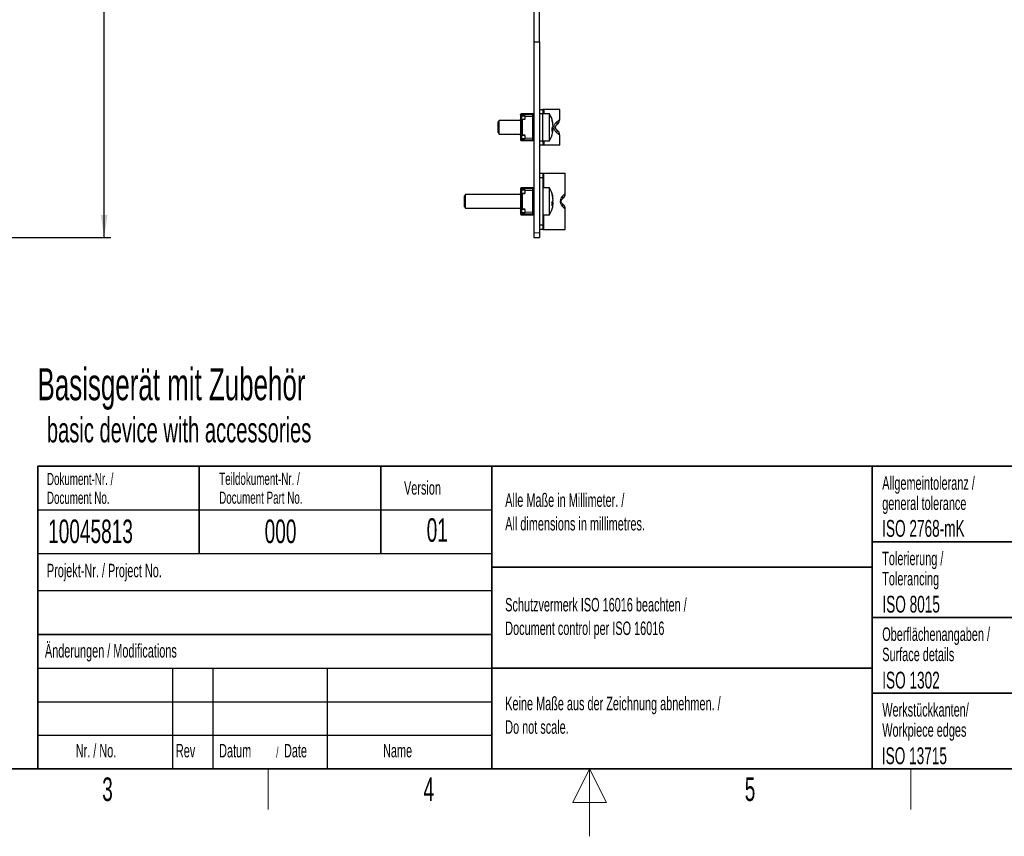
# Paper-space layout 'Blatt3' of a CAD drawing. Header units: millimetres. Extents: x 5 to 418, y 2 to 292.
# Tile 2 of 53: x 132 to 279, y 2 to 123. Entities that reach past the tile are written whole.
import ezdxf

# ---------------------------------------------------------------- set-up
doc = ezdxf.new("R2010")
doc.units = ezdxf.units.MM
doc.layers.add('SLD-0', color=7, linetype='Continuous')
doc.styles.add('SLDTEXTSTYLE0', font='TXT', dxfattribs={"width": 0.605})
doc.dimstyles.new('SLDDIMSTYLE0', dxfattribs={"dimtxt": 4.10931, "dimasz": 3.302, "dimexe": 0, "dimexo": 0.0625, "dimgap": 1.027327, "dimtad": 1, "dimlfac": 3, "dimrnd": 1e-09, "dimzin": 12, "dimdsep": 46, "dimtxsty": 'SLDTEXTSTYLE0', "dimsah": 1, "dimcen": 0.09, "dimadec": 0, "dimazin": 3, "dimtfac": 1, "dimtofl": 0, "dimtmove": 0, "dimatfit": 3, "dimfxl": 1, "dimfrac": 2, "dimtolj": 1, "dimtzin": 12, "dimarcsym": 0})

# ---------------------------------------------------------------- blocks, each defined once
blk = doc.blocks.new('SW_NOTE_0_37')
at = {"layer": 'SLD-0', "color": 0, "attachment_point": 1, "style": 'SLDTEXTSTYLE0'}
for s, insert, char_height in [('Basisgerät mit Zubehör', (0, 6.14), 4.7625), ('basic device with accessories', (1.39, -1.18), 3.7042)]:
    blk.add_mtext(s, dxfattribs=dict(at, insert=insert, char_height=char_height))
blk = doc.blocks.new('SW_NOTE_0_40')
at = {"layer": 'SLD-0', "color": 0, "attachment_point": 1, "style": 'SLDTEXTSTYLE0'}
for s, insert, char_height in [('Datum', (0, 2.58), 2), ('/', (8.48, 2.08), 1.5), ('Date', (9.64, 2.58), 2)]:
    blk.add_mtext(s, dxfattribs=dict(at, insert=insert, char_height=char_height))
blk = doc.blocks.new('SW_NOTE_0_41')
at = {"layer": 'SLD-0', "color": 0, "char_height": 2, "attachment_point": 1, "style": 'SLDTEXTSTYLE0'}
for s, insert in [('Alle Maße in Millimeter. /', (0, 2.58)), ('All dimensions in millimetres.', (0, -0.92))]:
    blk.add_mtext(s, dxfattribs=dict(at, insert=insert))
blk = doc.blocks.new('SW_NOTE_0_42')
at = {"layer": 'SLD-0', "color": 0, "char_height": 1.8, "attachment_point": 1, "style": 'SLDTEXTSTYLE0'}
for s, insert in [('Teildokument-Nr. /', (0, 2.32)), ('Document Part No.', (0, -0.48))]:
    blk.add_mtext(s, dxfattribs=dict(at, insert=insert))
blk = doc.blocks.new('SW_NOTE_0_43')
at = {"layer": 'SLD-0', "color": 0, "char_height": 1.8, "attachment_point": 1, "style": 'SLDTEXTSTYLE0'}
for s, insert in [('Dokument-Nr. /', (0, 2.32)), ('Document No.', (0, -0.48))]:
    blk.add_mtext(s, dxfattribs=dict(at, insert=insert))
blk = doc.blocks.new('SW_NOTE_0_44')
at = {"layer": 'SLD-0', "color": 0, "char_height": 2, "attachment_point": 1, "style": 'SLDTEXTSTYLE0'}
for s, insert in [('Keine Maße aus der Zeichnung abnehmen. /', (0, 2.58)), ('Do not scale.', (0, -0.92))]:
    blk.add_mtext(s, dxfattribs=dict(at, insert=insert))
blk = doc.blocks.new('SW_NOTE_0_45')
at = {"layer": 'SLD-0', "color": 0, "char_height": 2, "attachment_point": 1, "style": 'SLDTEXTSTYLE0'}
for s, insert in [('Schutzvermerk ISO 16016 beachten /', (0, 2.58)), ('Document control per ISO 16016', (0, -0.92))]:
    blk.add_mtext(s, dxfattribs=dict(at, insert=insert))
blk = doc.blocks.new('SW_NOTE_0_46')
at = {"layer": 'SLD-0', "color": 0, "char_height": 2, "attachment_point": 1, "style": 'SLDTEXTSTYLE0'}
for s, insert in [('Werkstückkanten/', (0, 2.58)), ('Workpiece edges', (0, -0.42))]:
    blk.add_mtext(s, dxfattribs=dict(at, insert=insert))
blk = doc.blocks.new('SW_NOTE_0_47')
at = {"layer": 'SLD-0', "color": 0, "char_height": 2, "attachment_point": 1, "style": 'SLDTEXTSTYLE0'}
for s, insert in [('Oberflächenangaben /', (0, 2.58)), ('Surface details', (0, -0.42))]:
    blk.add_mtext(s, dxfattribs=dict(at, insert=insert))
blk = doc.blocks.new('SW_NOTE_0_48')
at = {"layer": 'SLD-0', "color": 0, "char_height": 2, "attachment_point": 1, "style": 'SLDTEXTSTYLE0'}
for s, insert in [('Tolerierung /', (0, 2.58)), ('Tolerancing', (0, -0.42))]:
    blk.add_mtext(s, dxfattribs=dict(at, insert=insert))
blk = doc.blocks.new('SW_NOTE_0_49')
at = {"layer": 'SLD-0', "color": 0, "char_height": 2, "attachment_point": 1, "style": 'SLDTEXTSTYLE0'}
for s, insert in [('Allgemeintoleranz /', (0, 2.58)), ('general tolerance', (0, -0.42))]:
    blk.add_mtext(s, dxfattribs=dict(at, insert=insert))
blk = doc.blocks.new('_D_13')
at = {"layer": 'SLD-0', "color": 7}
for p, q in [((123.35, 250.88), (145.86, 250.88)), ((144.86, 90.98), (144.86, 250.88)), ((116.51, 90.98), (145.86, 90.98))]:
    blk.add_line(p, q, dxfattribs=at)
for centre, start, end in [((141.71, 171.68), 63.4349, 116.5651), ((141.71, 170.19), 243.4349, 296.5651)]:
    blk.add_arc(centre, 7.06, start, end, dxfattribs=at)
for points in [[(144.86, 250.88), (144.36, 247.58), (145.37, 247.58)], [(144.86, 90.98), (145.37, 94.29), (144.36, 94.29)]]:
    blk.add_solid(points, dxfattribs=at)
at = {"layer": 'SLD-0', "color": 7, "insert": (139.41, 163.88), "char_height": 4.233, "attachment_point": 1, "rotation": 90, "style": 'SLDTEXTSTYLE0'}
blk.add_mtext('479,7', dxfattribs=at)

psp = doc.layouts.new('Blatt3')

# ---------------------------------------------------------------- linework, layer by layer
at = {"color": 7, "linetype": 'Continuous', "lineweight": 25}
for p, q in [((208.734, 124.6177), (208.734, 120.0177)), ((209.5674, 120.0177), (209.5674, 124.6177)), ((208.734, 120.0177), (208.734, 91.651)), ((208.734, 120.0177), (209.5674, 120.0177)), ((209.5674, 120.0177), (209.5674, 91.651)), ((209.5674, 110.001), (210.0674, 110.001)), ((210.0674, 110.001), (210.0674, 109.3344)), ((210.2674, 110.001), (210.0674, 110.001)), ((212.5674, 110.001), (210.2674, 110.001)), ((212.5674, 108.4843), (212.5674, 110.001)), ((203.5453, 108.3344), (203.4007, 108.1299)), ((206.734, 108.3344), (203.5453, 108.3344)), ((203.5453, 108.2758), (203.5453, 108.3344)), ((206.734, 109.1952), (206.7346, 109.2094)), ((206.734, 109.1952), (206.734, 109.0444)), ((206.734, 109.0444), (206.734, 108.4328)), ((206.9257, 109.0444), (206.734, 109.0444)), ((206.734, 108.4328), (206.734, 107.9604)), ((206.848, 109.3677), (208.659, 109.3677)), ((206.884, 109.1952), (206.8868, 109.2094)), ((206.884, 109.1952), (206.884, 109.0444)), ((206.884, 108.4328), (206.884, 107.9604)), ((207.059, 108.3344), (206.884, 108.3344)), ((206.9219, 109.2327), (208.5469, 109.2187)), ((206.9257, 109.0444), (207.4007, 109.0444)), ((206.9257, 108.5325), (207.4007, 108.5325)), ((207.4007, 108.4718), (206.9257, 108.4718)), ((207.059, 109.0444), (207.059, 109.2315)), ((207.059, 106.1969), (207.059, 108.4718)), ((207.4007, 109.0444), (207.4007, 108.5325)), ((207.4007, 108.4718), (207.4007, 108.5325)), ((208.734, 109.2139), (208.5649, 109.2139)), ((208.5649, 109.2139), (208.584, 109.1812)), ((208.584, 109.1812), (208.584, 109.1131)), ((208.584, 108.9344), (208.584, 109.1131)), ((208.584, 105.7344), (208.584, 108.9344)), ((208.734, 108.3344), (208.584, 108.3344)), ((210.0674, 109.3344), (209.5674, 109.3344)), ((211.0648, 109.3344), (210.0674, 109.3344)), ((210.0674, 105.3344), (210.0674, 109.3344)), ((211.0648, 109.2171), (211.0648, 109.3344)), ((211.0648, 105.3344), (211.0648, 109.2171)), ((203.4007, 108.0832), (203.4007, 108.1299)), ((203.4007, 106.5389), (203.4007, 108.0832)), ((203.5453, 106.3344), (203.5453, 108.2758)), ((206.734, 107.9604), (206.734, 107.8234)), ((206.734, 107.8234), (206.734, 106.8453)), ((206.734, 106.8453), (206.734, 106.7083)), ((206.884, 107.8234), (206.884, 107.9604)), ((206.884, 106.8453), (206.884, 107.8234)), ((206.884, 106.7083), (206.884, 106.8453)), ((211.4302, 107.1632), (211.5806, 107.1632)), ((211.4367, 106.9721), (211.5806, 106.9721)), ((211.5609, 107.6967), (211.5806, 107.6967)), ((212.3233, 107.895), (211.9983, 107.5701)), ((211.9983, 107.0987), (212.3233, 106.7737)), ((203.4007, 106.5389), (203.5453, 106.3344)), ((203.5453, 106.3344), (206.734, 106.3344)), ((206.734, 106.7083), (206.734, 106.2359)), ((206.734, 106.2359), (206.734, 105.6244)), ((206.734, 105.6244), (206.9257, 105.6244)), ((206.734, 105.6244), (206.734, 105.4735)), ((206.7346, 105.4594), (206.734, 105.4735)), ((206.884, 106.2359), (206.884, 106.7083)), ((206.884, 106.3344), (207.059, 106.3344)), ((206.884, 105.6244), (206.884, 105.4735)), ((206.8868, 105.4594), (206.884, 105.4735)), ((208.5469, 105.4501), (206.9219, 105.436)), ((206.9257, 106.1969), (207.4007, 106.1969)), ((207.4007, 106.1362), (206.9257, 106.1362)), ((207.4007, 105.6244), (206.9257, 105.6244)), ((207.059, 105.4372), (207.059, 105.6244)), ((207.4007, 106.1362), (207.4007, 106.1969)), ((207.4007, 106.1362), (207.4007, 105.6244)), ((208.584, 105.4876), (208.5649, 105.4549)), ((208.5649, 105.4549), (208.734, 105.4549)), ((208.584, 106.3344), (208.734, 106.3344)), ((208.584, 105.5556), (208.584, 105.7344)), ((208.584, 105.5556), (208.584, 105.4876)), ((212.5674, 104.6677), (212.5674, 106.1845)), ((208.659, 105.301), (206.848, 105.301)), ((209.5674, 105.3344), (210.0674, 105.3344)), ((210.0674, 104.6677), (209.5674, 104.6677)), ((210.0674, 105.3344), (211.0648, 105.3344)), ((210.0674, 105.3344), (210.0674, 104.6677)), ((210.2674, 104.6677), (210.0674, 104.6677)), ((212.5674, 104.6677), (210.2674, 104.6677)), ((209.5674, 100.501), (210.0674, 100.501)), ((210.0674, 99.8344), (209.5674, 99.8344)), ((210.0674, 100.501), (210.0674, 99.8344)), ((210.0674, 100.501), (210.2155, 100.501)), ((210.0674, 99.8344), (210.0674, 92.8344)), ((210.2155, 100.501), (213.4007, 100.501)), ((213.4007, 97.4843), (213.4007, 100.501)), ((206.734, 98.1952), (206.7346, 98.2094)), ((206.734, 98.1952), (206.734, 98.0444)), ((206.848, 98.3677), (208.659, 98.3677)), ((206.884, 98.1952), (206.8868, 98.2094)), ((206.884, 98.1952), (206.884, 98.0444)), ((206.9219, 98.2327), (208.5469, 98.2187)), ((207.059, 98.0444), (207.059, 98.2315)), ((208.734, 98.2139), (208.5649, 98.2139)), ((208.5649, 98.2139), (208.584, 98.1812)), ((208.584, 98.1812), (208.584, 98.1131)), ((208.584, 97.9344), (208.584, 98.1131)), ((211.0648, 98.3344), (210.0674, 98.3344)), ((211.0648, 94.3344), (211.0648, 98.3344)), ((198.5453, 97.3344), (198.4007, 97.1299)), ((198.4007, 95.5389), (198.4007, 97.1299)), ((206.734, 97.3344), (198.5453, 97.3344)), ((198.5453, 95.3344), (198.5453, 97.3344)), ((206.734, 98.0444), (206.734, 97.4328)), ((206.9257, 98.0444), (206.734, 98.0444)), ((206.734, 97.4328), (206.734, 96.9604)), ((206.734, 96.9604), (206.734, 96.8234)), ((206.734, 96.8234), (206.734, 95.8453)), ((206.884, 97.4328), (206.884, 96.9604)), ((207.059, 97.3344), (206.884, 97.3344)), ((206.884, 96.8234), (206.884, 96.9604)), ((206.884, 95.8453), (206.884, 96.8234)), ((206.9257, 98.0444), (207.4007, 98.0444)), ((206.9257, 97.5325), (207.4007, 97.5325)), ((207.4007, 97.4718), (206.9257, 97.4718)), ((207.059, 95.1969), (207.059, 97.4718)), ((207.4007, 98.0444), (207.4007, 97.5325)), ((207.4007, 97.4718), (207.4007, 97.5325)), ((208.584, 94.7344), (208.584, 97.9344)), ((208.734, 97.2328), (208.584, 97.2328)), ((211.5594, 96.6998), (211.5806, 96.6998)), ((213.1566, 96.895), (212.8317, 96.5701)), ((198.4007, 95.5389), (198.5453, 95.3344)), ((198.5453, 95.3344), (206.734, 95.3344)), ((206.734, 95.8453), (206.734, 95.7083)), ((206.734, 95.7083), (206.734, 95.2359)), ((206.734, 95.2359), (206.734, 94.6244)), ((206.884, 95.7083), (206.884, 95.8453)), ((206.884, 95.2359), (206.884, 95.7083)), ((206.884, 95.3344), (207.059, 95.3344)), ((206.9257, 95.1969), (207.4007, 95.1969)), ((207.4007, 95.1362), (206.9257, 95.1362)), ((207.4007, 95.1362), (207.4007, 95.1969)), ((207.4007, 95.1362), (207.4007, 94.6244)), ((208.584, 95.4359), (208.734, 95.4359)), ((211.4284, 96.1699), (211.5806, 96.1699)), ((211.4366, 95.969), (211.5806, 95.969)), ((212.8317, 96.0987), (213.1566, 95.7737)), ((213.4007, 92.1677), (213.4007, 95.1845)), ((206.734, 94.6244), (206.9257, 94.6244)), ((206.734, 94.6244), (206.734, 94.4735)), ((206.7346, 94.4594), (206.734, 94.4735)), ((208.659, 94.301), (206.848, 94.301)), ((206.884, 94.6244), (206.884, 94.4735)), ((206.8868, 94.4594), (206.884, 94.4735)), ((208.5469, 94.4501), (206.9219, 94.436)), ((207.4007, 94.6244), (206.9257, 94.6244)), ((207.059, 94.4372), (207.059, 94.6244)), ((208.584, 94.4876), (208.5649, 94.4549)), ((208.5649, 94.4549), (208.734, 94.4549)), ((208.584, 94.5556), (208.584, 94.7344)), ((208.584, 94.5556), (208.584, 94.4876)), ((210.0674, 94.3344), (211.0648, 94.3344)), ((209.5674, 92.8344), (210.0674, 92.8344)), ((210.0674, 92.8344), (210.0674, 92.1677)), ((208.734, 91.651), (208.734, 90.9844)), ((208.734, 90.9844), (209.5674, 90.9844)), ((210.0674, 92.1677), (209.5674, 92.1677)), ((209.5674, 91.651), (209.5674, 90.9844)), ((210.0674, 92.1677), (210.2155, 92.1677)), ((210.2155, 92.1677), (213.4007, 92.1677))]:
    psp.add_line(p, q, dxfattribs=at)
at = {"color": 7, "linetype": 'Continuous', "lineweight": 18}
for p, q in [((210.2674, 109.3344), (210.2674, 110.001)), ((206.7346, 109.2094), (206.8868, 109.2094)), ((206.9257, 108.5325), (206.9257, 109.0444)), ((207.4007, 108.9344), (208.584, 108.9344)), ((212.1521, 108.1593), (212.5674, 108.4843)), ((206.884, 107.9604), (206.734, 107.9604)), ((206.884, 107.8234), (206.734, 107.8234)), ((206.884, 106.8453), (206.734, 106.8453)), ((206.734, 106.7083), (206.884, 106.7083)), ((206.8868, 105.4594), (206.7346, 105.4594)), ((206.9257, 105.6244), (206.9257, 106.1362)), ((208.584, 105.7344), (207.4007, 105.7344)), ((212.5674, 106.1845), (212.1521, 106.5094)), ((210.2674, 104.6677), (210.2674, 105.3344)), ((210.2155, 100.501), (210.2155, 98.3344)), ((206.7346, 98.2094), (206.8868, 98.2094)), ((206.884, 96.9604), (206.734, 96.9604)), ((206.884, 96.8234), (206.734, 96.8234)), ((206.9257, 97.5325), (206.9257, 98.0444)), ((207.4007, 97.9344), (208.584, 97.9344)), ((213.033, 97.1593), (213.4007, 97.4843)), ((206.884, 95.8453), (206.734, 95.8453)), ((206.734, 95.7083), (206.884, 95.7083)), ((206.9257, 94.6244), (206.9257, 95.1362)), ((213.4007, 95.1845), (213.033, 95.5094)), ((206.8868, 94.4594), (206.7346, 94.4594)), ((208.584, 94.7344), (207.4007, 94.7344)), ((210.2155, 94.3344), (210.2155, 92.1677)), ((208.734, 91.651), (209.5674, 91.651))]:
    psp.add_line(p, q, dxfattribs=at)
at = {"color": 7, "linetype": 'Continuous', "lineweight": 25, "flags": 128}
psp.add_lwpolyline([(211.5609, 106.9721), (211.5714, 107.0617), (211.5806, 107.1632)], dxfattribs=at)
at = {"color": 7, "linetype": 'Continuous', "lineweight": 25}
for centre, radius, start, end in [((206.9215, 109.1952), 0.1875, 113.102176, 175.677969), ((206.9215, 109.1952), 0.0375, 89.503945, 157.863726), ((208.5465, 109.1812), 0.0375, 60.650865, 89.503945), ((208.7715, 108.7552), 0.1875, 180, 270), ((208.5694, 109.203), 0.1875, 28.57006, 61.42994), ((207.6007, 107.3344), 4, 12.121851, 30), ((208.0316, 107.4274), 3.5592, 4.338737, 17.486234), ((210.9949, 108.4013), 0.4419, 347.508832, 12.491168), ((208.0316, 107.2363), 3.5592, 4.338737, 17.486234), ((211.734, 108.4843), 0.8333, 315, 0), ((210.9571, 107.6562), 0.6415, 317.015289, 346.418784), ((208.0365, 106.9521), 3.4003, 355.500967, 4.499033), ((210.9571, 107.1227), 0.6415, 317.015289, 346.418784), ((211.0322, 107.0414), 0.5617, 12.520352, 31.431271), ((208.0418, 107.2399), 3.5489, 347.873455, 355.671457), ((206.9215, 105.4735), 0.1875, 184.322031, 246.897824), ((206.9215, 105.4735), 0.0375, 202.136274, 270.496055), ((208.5465, 105.4876), 0.0375, 270.496055, 299.349135), ((208.7715, 105.9135), 0.1875, 90, 180), ((208.5694, 105.4657), 0.1875, 298.57006, 331.42994), ((207.6007, 107.3344), 4, 330, 347.878149), ((211.734, 106.1845), 0.8333, 0, 45), ((206.9215, 98.1952), 0.1875, 113.102176, 175.677969), ((206.9215, 98.1952), 0.0375, 89.503945, 157.863726), ((208.5465, 98.1812), 0.0375, 60.650865, 89.503945), ((208.5694, 98.203), 0.1875, 28.57006, 61.42994), ((207.6007, 96.3344), 4, 11.524087, 30), ((208.7715, 97.7552), 0.1875, 180, 270), ((208.0768, 96.432), 3.514, 4.369807, 17.599954), ((210.9492, 97.3941), 0.4876, 348.109606, 11.890394), ((208.0768, 96.2311), 3.514, 4.369807, 17.599954), ((212.5674, 97.4843), 0.8333, 315, 0), ((207.6007, 96.3344), 4, 330, 348.475913), ((210.9119, 96.651), 0.6858, 318.601439, 347.183118), ((208.0822, 95.9325), 3.3546, 355.470426, 4.529574), ((210.9119, 96.1211), 0.6858, 318.601439, 347.183118), ((210.9905, 96.0462), 0.6029, 11.837773, 28.922229), ((208.0883, 96.2352), 3.5024, 348.472691, 355.641522), ((208.0938, 96.4354), 3.4969, 351.750417, 355.644917), ((212.5674, 95.1845), 0.8333, 0, 45), ((206.9215, 94.4735), 0.1875, 184.322031, 246.897824), ((206.9215, 94.4735), 0.0375, 202.136274, 270.496055), ((208.5465, 94.4876), 0.0375, 270.496055, 299.349135), ((208.7715, 94.9135), 0.1875, 90, 180), ((208.5694, 94.4657), 0.1875, 298.57006, 331.42994)]:
    psp.add_arc(centre, radius, start, end, dxfattribs=at)
at = {"color": 7, "linetype": 'Continuous', "lineweight": 18}
for centre, radius, start, end in [((211.5319, 108.0065), 0.6388, 316.901898, 13.839471), ((211.5319, 106.6622), 0.6388, 346.160529, 43.098102), ((212.3135, 97.0761), 0.7243, 315.67965, 6.594734), ((212.3135, 95.5926), 0.7243, 353.405266, 44.32035)]:
    psp.add_arc(centre, radius, start, end, dxfattribs=at)
at = {"color": 7, "linetype": 'Continuous', "lineweight": 25}
for points, knots in [([(206.734, 108.4328), (206.7351, 108.4493), (206.7373, 108.4824), (206.7628, 108.5121), (206.8055, 108.5265), (206.8606, 108.5319), (206.9029, 108.5323), (206.9257, 108.5325)], [0, 0, 0, 0, 0.21369156, 0.42886482, 0.6133709, 0.7922008, 1, 1, 1, 1]), ([(206.884, 108.4328), (206.8847, 108.4394), (206.8859, 108.4502), (206.895, 108.4618), (206.9059, 108.4685), (206.9167, 108.4715), (206.9236, 108.4718), (206.9257, 108.4718)], [0, 0, 0, 0, 0.34245065, 0.559825, 0.73814259, 0.9176028, 1, 1, 1, 1]), ([(211.9983, 107.5701), (211.9831, 107.5539), (211.9603, 107.5296), (211.9288, 107.4719), (211.9131, 107.4265), (211.9054, 107.3941), (211.9013, 107.36), (211.9003, 107.331), (211.902, 107.3004), (211.9073, 107.2644), (211.9244, 107.2029), (211.9594, 107.1409), (211.9838, 107.1145), (211.9983, 107.0987)], [0, 0, 0, 0, 0.24342876, 0.3653335, 0.41027766, 0.45551868, 0.47954137, 0.50377084, 0.52510624, 0.55474034, 0.60726807, 0.76576502, 1, 1, 1, 1]), ([(206.9257, 106.1362), (206.9045, 106.1364), (206.862, 106.1368), (206.8059, 106.142), (206.7645, 106.156), (206.7411, 106.1822), (206.7345, 106.2112), (206.7341, 106.2309), (206.734, 106.2359)], [0, 0, 0, 0, 0.19357228, 0.38728449, 0.5764332, 0.75532521, 0.93696153, 1, 1, 1, 1]), ([(206.9257, 106.1969), (206.9218, 106.1972), (206.9139, 106.1977), (206.9034, 106.2016), (206.8936, 106.2083), (206.8856, 106.2196), (206.8846, 106.2301), (206.884, 106.2359)], [0, 0, 0, 0, 0.15005888, 0.29973095, 0.45819384, 0.69464262, 1, 1, 1, 1]), ([(206.734, 97.4328), (206.7351, 97.4493), (206.7373, 97.4824), (206.7628, 97.5121), (206.8055, 97.5265), (206.8606, 97.5319), (206.9029, 97.5323), (206.9257, 97.5325)], [0, 0, 0, 0, 0.21369156, 0.42886482, 0.6133709, 0.7922008, 1, 1, 1, 1]), ([(206.884, 97.4328), (206.8847, 97.4394), (206.8859, 97.4502), (206.895, 97.4618), (206.9059, 97.4685), (206.9167, 97.4715), (206.9236, 97.4718), (206.9257, 97.4718)], [0, 0, 0, 0, 0.34245065, 0.559825, 0.73814259, 0.9176028, 1, 1, 1, 1]), ([(206.9257, 95.1362), (206.9045, 95.1364), (206.862, 95.1368), (206.8059, 95.142), (206.7645, 95.156), (206.7411, 95.1822), (206.7345, 95.2112), (206.7341, 95.2309), (206.734, 95.2359)], [0, 0, 0, 0, 0.19357228, 0.38728449, 0.5764332, 0.75532521, 0.93696153, 1, 1, 1, 1]), ([(206.9257, 95.1969), (206.9218, 95.1972), (206.9139, 95.1977), (206.9034, 95.2016), (206.8936, 95.2083), (206.8856, 95.2196), (206.8846, 95.2301), (206.884, 95.2359)], [0, 0, 0, 0, 0.15005888, 0.29973095, 0.45819384, 0.69464262, 1, 1, 1, 1]), ([(212.8317, 96.5701), (212.8083, 96.5489), (212.7807, 96.5238), (212.7447, 96.4226), (212.7368, 96.3818), (212.7344, 96.3529), (212.7339, 96.3349), (212.7343, 96.3165), (212.7362, 96.2939), (212.7427, 96.2535), (212.7729, 96.1623), (212.8048, 96.1271), (212.8271, 96.1035), (212.8317, 96.0987)], [0, 0, 0, 0, 0.37549285, 0.44404385, 0.47859181, 0.49035041, 0.49965643, 0.50898004, 0.52120617, 0.54280184, 0.61095673, 0.92058924, 1, 1, 1, 1])]:
    psp.add_open_spline(points, degree=3, knots=knots, dxfattribs=at)
at = {"color": 7, "linetype": 'Continuous', "lineweight": 18}
for points, knots in [([(212.1521, 106.5094), (212.0828, 106.5686), (211.9622, 106.6717), (211.8084, 106.9047), (211.7411, 107.1007), (211.7131, 107.2722), (211.7142, 107.3962), (211.74, 107.565), (211.8009, 107.7472), (211.9558, 107.9907), (212.0762, 108.0941), (212.1521, 108.1593)], [0, 0, 0, 0, 0.18936673, 0.32956515, 0.41973963, 0.46025351, 0.54620736, 0.56780279, 0.6733359, 0.79409535, 1, 1, 1, 1]), ([(213.033, 95.5094), (212.9618, 95.5777), (212.861, 95.6743), (212.7281, 95.9137), (212.6635, 96.1096), (212.6408, 96.3184), (212.6551, 96.5033), (212.7058, 96.7011), (212.8177, 96.931), (212.9389, 97.0729), (213.014, 97.1418), (213.033, 97.1593)], [0, 0, 0, 0, 0.23535917, 0.33335119, 0.42865349, 0.49432162, 0.55992076, 0.62626831, 0.7379168, 0.93358058, 1, 1, 1, 1])]:
    psp.add_open_spline(points, degree=3, knots=knots, dxfattribs=at)
at = {"layer": 'SLD-0', "lineweight": 35}
for p, q in [((135, 57), (408, 57)), ((135, 57), (135, 12)), ((159, 57), (159, 44)), ((186, 57), (186, 44)), ((202.5, 57), (202.5, 12)), ((259, 57), (259, 12)), ((259, 45.75), (288, 45.75)), ((202.5, 42), (259, 42)), ((259, 34.5), (288, 34.5)), ((135, 32), (202.5, 32)), ((202.5, 27), (259, 27)), ((259, 23.25), (288, 23.25)), ((26, 12), (408, 12)), ((135, 12), (408, 12))]:
    psp.add_line(p, q, dxfattribs=at)
at = {"layer": 'SLD-0'}
for p, q in [((135, 50.5), (202.5, 50.5)), ((135, 38.5), (202.5, 38.5)), ((135, 27), (202.5, 27)), ((155, 27), (155, 12)), ((161, 27), (161, 12)), ((178, 27), (178, 12)), ((135, 22), (202.5, 22)), ((135, 17), (202.5, 17))]:
    psp.add_line(p, q, dxfattribs=at)
at = {"layer": 'SLD-0', "lineweight": 25}
psp.add_line((135, 44), (202.5, 44), dxfattribs=at)
at = {"layer": 'SLD-0', "lineweight": 18}
for p, q in [((169.25, 6), (169.25, 12)), ((217, 12), (214.5, 7)), ((217, 2), (217, 12)), ((219.5, 7), (217, 12)), ((264.75, 6), (264.75, 12)), ((214.5, 7), (219.5, 7))]:
    psp.add_line(p, q, dxfattribs=at)

# ---------------------------------------------------------------- block references
at = {"layer": 'SLD-0', "color": 7}
psp.add_blockref('SW_NOTE_0_37', (134.9504, 65.4053), dxfattribs=at)
at = {"layer": 'SLD-0'}
for name, p in [('SW_NOTE_0_43', (136.354, 53.6688)), ('SW_NOTE_0_42', (161.9554, 53.687)), ('SW_NOTE_0_49', (260.5044, 52.9003)), ('SW_NOTE_0_41', (204.464, 50.3607)), ('SW_NOTE_0_48', (260.5023, 41.7004)), ('SW_NOTE_0_45', (204.464, 34.8277)), ('SW_NOTE_0_47', (260.5028, 30.4451)), ('SW_NOTE_0_44', (204.464, 20.1509)), ('SW_NOTE_0_46', (260.5091, 19.2125)), ('SW_NOTE_0_40', (161.9462, 13.1463))]:
    psp.add_blockref(name, p, dxfattribs=at)

# ---------------------------------------------------------------- texts
at = {"layer": 'SLD-0', "style": 'SLDTEXTSTYLE0'}
for s, insert, char_height, attachment_point in [('Version', (189.4285, 54.7601), 2, 1), ('10045813', (136.5297, 49.0581), 3.5, 1), ('000', (168.711, 49.0581), 3.5, 1), ('01', (194.3683, 49.2527), 3.5, 2), ('ISO 2768-mK', (260.4941, 48.9932), 2.5, 1), ('Projekt-Nr. / Project No.', (136.3454, 42.4834), 2, 1), ('ISO 8015', (260.5278, 37.733), 2.5, 1), ('Änderungen / Modifications', (136.0531, 30.5619), 2, 1), ('ISO 1302', (260.5038, 26.453), 2.5, 1), ('Nr. / No.', (140.6365, 15.7244), 2, 1), ('Rev', (155.5183, 15.7244), 2, 1), ('Name', (186.3108, 15.729), 2, 1), ('ISO 13715', (260.4473, 15.216), 2.5, 1), ('3', (145.3527, 10.743), 3.5, 2), ('4', (193.1027, 10.743), 3.5, 2), ('5', (240.8527, 10.743), 3.5, 2)]:
    psp.add_mtext(s, dxfattribs=dict(at, insert=insert, char_height=char_height, attachment_point=attachment_point))

# ---------------------------------------------------------------- dimensions: what is measured, and where the dimension line sits
at = {"layer": 'SLD-0', "color": 7}
dim = psp.add_linear_dim(base=(144.8634, 250.8844), p1=(116.5119, 90.9844), p2=(123.3452, 250.8844), angle=90, text='(<>)', dimstyle='SLDDIMSTYLE0', dxfattribs=at)
dim.commit()
dim.dimension.update_dxf_attribs({"geometry": '_D_13', "text_midpoint": (144.8634, 170.9344), "dimtype": 160})

doc.saveas('drawing.dxf')
